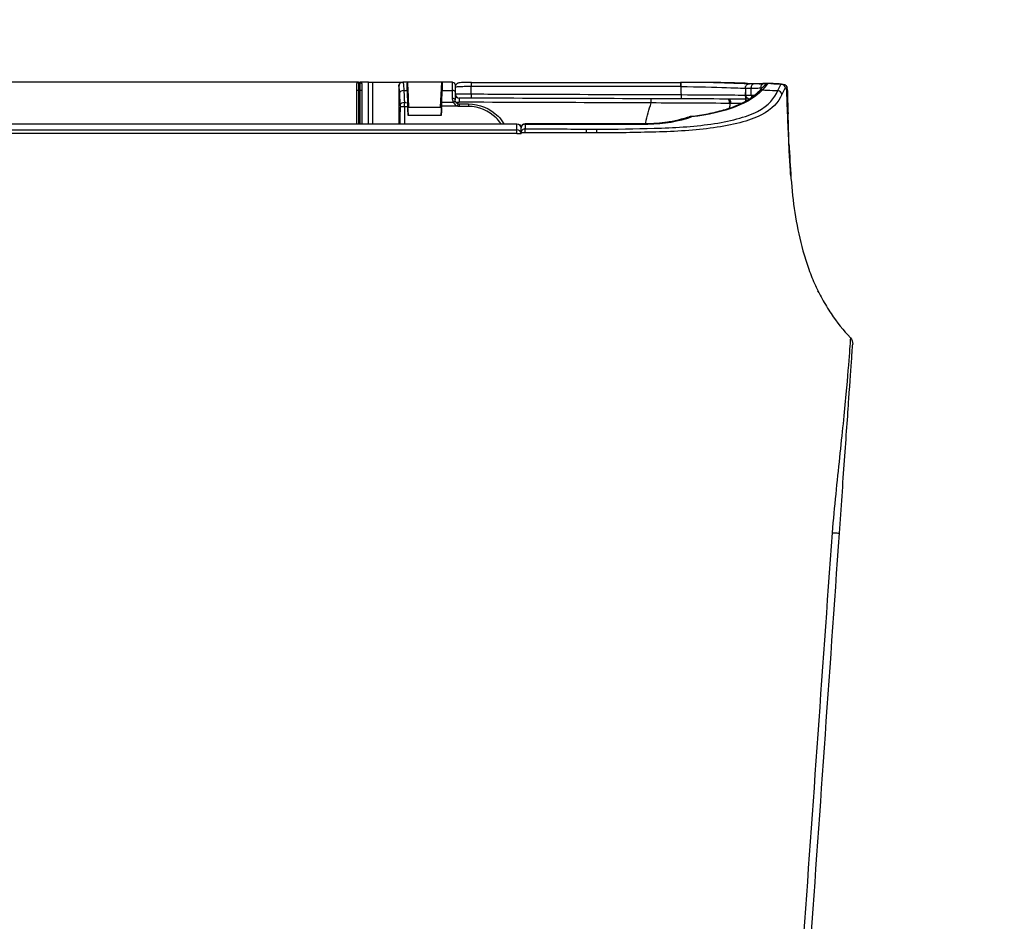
# Model space of a CAD drawing. Header units: millimetres. Extents: x -424979 to 718034, y -72486 to 344972.
# Tile 191 of 256: x 547512 to 547794, y 168247 to 168506. Entities that reach past the tile are written whole.
import ezdxf
from ezdxf.xclip import XClip

# ---------------------------------------------------------------- set-up
doc = ezdxf.new("R2010")
doc.units = ezdxf.units.MM
doc.header["$MEASUREMENT"] = 0
doc.header["$XCLIPFRAME"] = 0
doc.layers.add('IS_KLIM_urządzenia', color=3, linetype='Continuous')
doc.layers.add('Rysunki i obrazki', color=7, linetype='Continuous')
doc.layers.add('SKAN - RZUT_7_0_Nr_pióra__1', color=7, linetype='Continuous', lineweight=13)
picture_1 = doc.add_image_def('image7.tif', size_in_pixel=(14115, 7016))

# ---------------------------------------------------------------- blocks, each defined once
blk = doc.blocks.new('G$CFEA986A8')
at = {"layer": 'IS_KLIM_urządzenia', "linetype": 'Continuous'}
for p, q in [((902.57, 201.14), (563.89, 201.26)), ((902.37, 200.15), (902.37, 200.94)), ((902.57, 201.14), (902.77, 201.14)), ((902.57, 201.14), (902.57, 200.15)), ((903.79, 201.14), (902.77, 201.14)), ((902.77, 200.15), (902.77, 201.14)), ((902.97, 200.94), (902.97, 200.15)), ((908.45, 201.14), (907.89, 201.14)), ((912.52, 201.14), (908.47, 201.14)), ((912.52, 201.14), (912.37, 198.14)), ((912.55, 201.14), (912.52, 201.14)), ((913.83, 201.14), (912.55, 201.14)), ((914.13, 200.84), (914.13, 199.99)), ((902.37, 196.17), (902.37, 200.15)), ((902.57, 200.15), (902.57, 196.17)), ((902.77, 200.15), (902.57, 200.15)), ((902.78, 196.17), (902.77, 200.15)), ((902.97, 200.15), (902.98, 196.17)), ((908.01, 200.14), (908.41, 200.14)), ((912.56, 198.77), (912.59, 200.14)), ((912.59, 200.14), (913.83, 200.14)), ((913.83, 199.19), (913.83, 200.14)), ((914.13, 199.99), (914.13, 199.04)), ((921.53, 196.12), (921.53, 196.17)), ((921.53, 195.01), (921.53, 195.46))]:
    blk.add_line(p, q, dxfattribs=at)
at = {"layer": 'IS_KLIM_urządzenia', "linetype": 'Continuous', "extrusion": (0, 0, -1)}
for centre, radius, start, end in [((-902.57, 200.94), 0.2, 0.06, 90), ((-902.77, 200.94), 0.2, 90, 179.94), ((-913.83, 200.84), 0.3, 90, 180), ((-949.35, 200.44), 0.5, 357.7297, 89), ((-914.63, 199.19), 0.8, 328.4419, 0), ((-914.63, 199.04), 0.5, 328.4419, 360), ((-949.38, 199.62), 0.5, 270.2, 357.9509)]:
    blk.add_arc(centre, radius, start, end, dxfattribs=at)
at = {"layer": 'IS_KLIM_urządzenia', "linetype": 'Continuous', "extrusion": (1.00954e-06, -2.82004e-16, 1)}
blk.add_arc((953.43, 198.1, 0), 0.5, 336.3033, 1.7827, dxfattribs=at)
at = {"layer": 'IS_KLIM_urządzenia', "linetype": 'Continuous', "extrusion": (1.60164e-27, -6.12303e-17, -1)}
blk.add_arc((-921.53, 195.67), 0.5, 90, 180, dxfattribs=at)
at = {"layer": 'IS_KLIM_urządzenia', "linetype": 'Continuous'}
blk.add_arc((922.53, 195.67), 0.5, 90, 180, dxfattribs=at)
for centre, major_axis, ratio, start_param, end_param in [((907.89, 200.64), (0, -0.5), 0.996195, 3.141593, 4.711612), ((916.08, 200.61), (0, -0.5), 0.034873, 3.089201, 4.710644), ((941.09, 200.61), (0, -0.5), 0.034873, 3.089633, 4.710644), ((941.13, 200.61), (0, 0.5), 0.034873, 6.231234, 7.852245), ((949.95, 200.45), (0.009, -0.5), 0.86661, 3.141593, 4.730312), ((950.87, 199.75), (-0.375, 0.331), 0.874767, 5.323694, 7.085331), ((951.12, 200.47), (0.009, -0.5), 0.866632, 3.141593, 4.730968), ((951.61, 200.49), (-0.144, 0.479), 0.997743, 5.938151, 6.276421), ((953.13, 200.41), (0.026, 0.499), 0.9983, 4.780824, 6.283185), ((902.57, 200.15), (-0.2, 0), 0.005236, 4.712394, 6.283185), ((902.77, 200.15), (-0.2, 0), 0.005236, 3.141593, 4.712397), ((908.01, 199.89), (-0.499, -0.025), 0.499537, 4.687551, 6.182407), ((913.83, 199.99), (-0.3, 0), 0.500503, 3.141593, 4.742589), ((913.83, 199.04), (-0.3, 0), 0.500503, 3.141593, 4.742589), ((914.63, 199.71), (0.5, 0), 0.97477, 3.141593, 4.707041), ((914.65, 199.74), (-0.002, -0.5), 0.988846, 4.715581, 6.283185), ((916.08, 199.73), (-0.002, -0.5), 0.034879, 4.710765, 6.283185), ((941.17, 199.65), (-0.002, -0.5), 0.034879, 4.710765, 6.283185), ((946.76, 198.64), (0.002, 0.49), 0.738248, 4.644813, 6.283185), ((949.98, 199.62), (-0.002, -0.5), 0.86639, 4.745476, 5.27577), ((952.71, 199.67), (-0.457, 0.203), 0.909388, 3.595277, 5.050644), ((908.08, 198.46), (-0.499, -0.025), 0.499537, 4.687551, 6.182407), ((908.08, 198.21), (-0.5, 0), 0.001724, 4.74727, 6.195919), ((913.95, 198.62), (-0.256, -0.157), 0.454954, 3.141593, 4.474043), ((914.63, 198.74), (0.5, 0), 0.003693, 3.75529, 4.703662), ((914.41, 198.27), (0.084, 0.288), 0.033955, 0, 1.578937), ((914.63, 198.24), (0, -0.3), 0.034873, 3.141593, 4.710644), ((915.73, 198.24), (0, -0.3), 0.034873, 3.141593, 4.710644), ((942.41, 196.53), (0.154, -0.476), 0.571177, 2.610999, 3.141593), ((942.41, 196.53), (-0.055, 0.497), 0.256635, 5.838948, 6.28321), ((921.53, 195.67), (-0.5, 0), 0.894842, 3.141593, 4.712389), ((921.53, 195.01), (-0.5, 0), 0.894842, 3.141593, 4.712389), ((922.53, 195.67), (0.5, 0), 0.910452, 1.566816, 3.141593), ((922.53, 195.11), (0.5, 0), 0.910238, 1.566572, 3.141593), ((922.53, 195.67), (0, 0.5), 0.009623, 5.856747, 6.283185), ((922.53, 195.11), (0.001, 0.5), 0.004977, 4.710563, 5.856245), ((937.19, 195.67), (0, 0.5), 0.010876, 5.85437, 6.283185), ((921.53, 195.01), (-0.5, 0), 0.001524, 1.570796, 3.141593), ((922.53, 195.11), (0.5, 0), 0.001837, 3.141593, 4.717362)]:
    blk.add_ellipse(centre, major_axis=major_axis, ratio=ratio, start_param=start_param, end_param=end_param, dxfattribs=at)
at = {"layer": 'IS_KLIM_urządzenia', "linetype": 'Continuous', "extrusion": (0, 0, -1)}
for centre, major_axis, ratio, start_param, end_param in [((912.44, 199.14), (-0.11, -2), 0.052397, 3.13883, 4.18571), ((913.83, 199.14), (0, -2), 0.005231, 2.094713, 3.141593)]:
    blk.add_ellipse(centre, major_axis=major_axis, ratio=ratio, start_param=start_param, end_param=end_param, dxfattribs=at)
at = {"layer": 'IS_KLIM_urządzenia', "linetype": 'Continuous'}
for points, degree in [([(903.79, 201.14), (903.95, 201.14), (904.1, 201.14), (904.26, 201.14)], 3), ([(903.79, 196.17), (903.79, 197.83), (903.79, 199.49), (903.79, 201.14)], 3), ([(904.26, 201.14), (904.26, 199.49), (904.26, 197.83), (904.26, 196.17)], 3), ([(907.4, 200.64), (907.39, 200.64), (907.39, 200.64), (907.39, 200.64)], 3), ([(907.39, 200.64), (907.39, 199.15), (907.39, 197.66), (907.39, 196.17)], 3), ([(907.88, 201.14), (907.89, 201.14), (907.89, 201.14), (907.89, 201.14)], 3), ([(908.47, 201.14), (908.46, 201.14), (908.45, 201.14), (908.45, 201.14)], 3), ([(908.62, 198.14), (908.57, 199.14), (908.52, 200.14), (908.47, 201.14)], 3), ([(914.13, 200.54), (914.13, 200.36), (914.13, 200.17), (914.13, 199.99)], 3), ([(916.07, 199.74), (916.07, 200.03), (916.07, 200.32), (916.07, 200.62)], 3), ([(916.08, 201.11), (924.42, 201.11), (932.75, 201.11), (941.09, 201.11)], 3), ([(941.07, 200.62), (941.08, 200.62), (941.1, 200.62), (941.11, 200.62)], 3), ([(950.89, 200.21), (949.55, 198.7), (946.42, 197.44), (942.41, 196.99)], 3), ([(948.85, 200.42), (948.86, 200.19), (948.87, 199.97), (948.87, 199.74)], 3), ([(951.64, 200.99), (951.56, 200.97), (951.29, 200.69), (950.89, 200.21)], 3), ([(951.53, 200.98), (951.42, 200.97), (951.28, 200.97), (951.11, 200.97)], 3), ([(951.65, 200.98), (951.47, 200.97)], 1), ([(951.65, 200.99), (951.65, 200.99), (951.64, 200.99), (951.64, 200.99)], 3), ([(951.87, 200.98), (951.87, 200.98), (951.87, 200.98), (951.87, 200.98)], 3), ([(951.88, 200.98), (952.37, 200.96), (952.87, 200.93), (953.37, 200.9)], 3), ([(952.73, 200.13), (952.95, 200.65), (953.08, 200.92), (953.16, 200.91)], 3), ([(953.63, 200.42), (953.55, 200.42), (953.42, 200.17), (953.2, 199.67)], 3), ([(953.38, 200.9), (953.63, 200.89), (953.84, 200.67), (953.85, 200.42)], 3), ([(953.78, 200.42), (953.74, 200.42), (953.73, 200.42), (953.63, 200.42)], 3), ([(908.41, 200.14), (908.42, 199.66), (908.43, 199.17), (908.44, 198.69)], 3), ([(914.13, 198.74), (914.13, 198.82), (914.13, 198.91), (914.13, 198.98)], 3), ([(914.65, 199.24), (914.64, 199.24), (914.63, 199.24), (914.63, 199.23)], 3), ([(948.88, 199.6), (948.88, 199.6), (949.11, 199.6), (949.55, 199.6)], 3), ([(949.55, 199.6), (949.68, 199.6), (949.82, 199.6), (949.95, 199.6)], 3), ([(907.58, 196.17), (907.58, 196.85), (907.59, 197.53), (907.59, 198.21)], 3), ([(908.07, 198.21), (908.07, 197.53), (908.07, 196.85), (908.07, 196.17)], 3), ([(908.46, 198.19), (908.33, 198.19), (908.2, 198.2), (908.07, 198.21)], 3), ([(908.08, 198.71), (908.2, 198.7), (908.32, 198.69), (908.44, 198.69)], 3), ([(914.4, 198.27), (913.78, 198.27), (913.16, 198.27), (912.54, 198.27)], 3), ([(912.56, 198.77), (913.02, 198.77), (913.48, 198.77), (913.94, 198.77)], 3), ([(914.62, 198.24), (914.55, 198.24), (914.47, 198.25), (914.4, 198.27)], 3), ([(914.49, 198.56), (914.54, 198.54), (914.59, 198.54), (914.63, 198.54)], 3), ([(936.94, 196.3), (937.09, 197.09), (937.3, 197.88), (937.59, 198.66)], 3), ([(937.59, 198.66), (937.59, 198.66), (937.59, 198.66), (937.59, 198.66)], 3), ([(947, 198.6), (946.98, 198.42), (946.96, 198.23), (946.95, 198.04)], 3), ([(947.09, 198.59), (947.05, 198.6), (947.01, 198.6), (946.96, 198.61)], 3), ([(953.9, 198.93), (953.92, 198.4), (953.94, 197.87), (953.95, 197.34)], 3), ([(942.26, 197.01), (940.8, 196.54), (939.06, 196.17), (937.19, 196.17)], 3), ([(937.19, 196.13), (939.13, 196.13), (940.91, 196.5), (942.41, 196.99)], 3), ([(942.26, 197.01), (941.32, 196.71), (940.35, 196.47), (939.34, 196.33)], 3), ([(954.08, 193.57), (954.03, 194.82), (953.99, 196.07), (953.96, 197.32)], 3), ([(772.5, 196.17), (822.17, 196.17), (871.85, 196.17), (921.53, 196.17)], 3), ([(922.03, 195.11), (922.03, 195.29), (922.03, 195.48), (922.03, 195.67)], 3), ([(922.53, 195.56), (924.95, 195.55), (927.37, 195.55), (929.79, 195.53)], 3), ([(929.79, 195.53), (929.79, 195.45), (929.79, 195.27), (929.79, 195.08)], 3), ([(929.79, 195.53), (930.21, 195.53), (930.63, 195.53), (931.05, 195.53)], 3), ([(922.03, 195.1), (922.03, 195.07), (922.03, 195.04), (922.03, 195.01)], 3), ([(929.79, 195.08), (927.37, 195.09), (924.95, 195.1), (922.53, 195.1)], 3), ([(931.05, 195.07), (931.04, 195.07), (931.03, 195.07), (931.02, 195.07)], 3), ([(954.08, 193.57), (954.08, 193.49), (954.09, 193.42), (954.09, 193.34)], 3), ([(957.65, 175.95), (957.61, 176.03), (957.57, 176.11), (957.53, 176.2)], 3), ([(961.41, 170.57), (961.6, 170.37), (961.7, 170.09), (961.68, 169.81)], 3), ([(959.21, 147.27), (958, 130.15), (956.79, 113.02), (955.58, 95.9)], 3), ([(956.51, 95.85), (957.7, 112.97), (958.9, 130.09), (960.1, 147.21)], 3)]:
    blk.add_open_spline(points, degree=degree, dxfattribs=at)
for points, knots in [([(904.26, 201.14), (905.3, 201.14), (906.35, 201.14), (907.41, 201.14), (907.42, 201.14), (907.59, 201.14), (907.74, 201.14), (907.88, 201.14)], [0, 0, 0, 0, 0.863472, 0.863472, 0.877231, 0.877231, 1, 1, 1, 1]), ([(907.39, 200.64), (907.39, 200.7), (907.4, 200.75), (907.43, 200.86), (907.46, 200.91), (907.53, 201), (907.57, 201.04), (907.67, 201.09), (907.72, 201.12), (907.81, 201.14), (907.85, 201.14), (907.88, 201.14)], [0, 0, 0, 0, 0.21439, 0.21439, 0.428764, 0.428764, 0.643392, 0.643392, 0.858543, 0.858543, 1, 1, 1, 1]), ([(907.51, 199.89), (907.5, 200.05), (907.49, 200.2), (907.47, 200.42), (907.45, 200.5), (907.43, 200.61), (907.41, 200.64), (907.4, 200.64)], [0, 0, 0, 0, 0.353543, 0.353543, 0.676789, 0.676789, 1, 1, 1, 1]), ([(907.89, 201.14), (907.91, 201.14), (907.92, 201.1), (907.95, 200.95), (907.96, 200.84), (907.99, 200.55), (908, 200.35), (908.01, 200.14)], [0, 0, 0, 0, 0.323073, 0.323073, 0.646292, 0.646292, 1, 1, 1, 1]), ([(908.41, 200.14), (908.41, 200.33), (908.4, 200.51), (908.41, 200.8), (908.41, 200.92), (908.42, 201.09), (908.44, 201.14), (908.45, 201.14)], [0, 0, 0, 0, 0.320954, 0.320954, 0.641904, 0.641904, 1, 1, 1, 1]), ([(916.08, 201.11), (915.92, 201.11), (915.58, 201.11), (915.09, 201.1), (914.76, 201.08), (914.6, 201.05), (914.48, 201.03), (914.36, 200.97), (914.25, 200.87), (914.17, 200.73), (914.13, 200.61), (914.14, 200.54), (914.14, 200.54)], [0, 0, 0, 0, 0.161926, 0.367066, 0.579486, 0.703061, 0.770747, 0.816557, 0.869414, 0.929709, 0.994845, 1, 1, 1, 1]), ([(916.07, 200.62), (915.94, 200.62), (915.82, 200.61), (915.48, 200.61), (915.27, 200.61), (914.89, 200.6), (914.71, 200.59), (914.43, 200.58), (914.32, 200.57), (914.17, 200.56), (914.13, 200.55), (914.13, 200.54)], [0, 0, 0, 0, 0.119883, 0.119883, 0.339691, 0.339691, 0.55974, 0.55974, 0.779888, 0.779888, 1, 1, 1, 1]), ([(941.07, 200.62), (940.74, 200.62), (940.4, 200.62), (938.74, 200.62), (937.41, 200.62), (930.74, 200.62), (925.41, 200.62), (918.74, 200.62), (917.4, 200.62), (916.07, 200.62)], [0, 0, 0, 0, 0.039967, 0.039967, 0.199835, 0.199835, 0.839306, 0.839306, 1, 1, 1, 1]), ([(948.84, 201.02), (948.83, 201.02), (948.3, 201.03), (947.14, 201.07), (945.21, 201.1), (943.52, 201.11), (942.31, 201.11), (941.7, 201.11), (941.39, 201.11), (941.22, 201.11), (941.13, 201.11), (941.09, 201.11)], [0, 0, 0, 0, 0.004945, 0.253708, 0.502472, 0.751236, 0.875618, 0.937809, 0.968905, 0.984452, 1, 1, 1, 1]), ([(941.11, 200.62), (941.11, 200.6), (941.11, 200.58), (941.13, 200.26), (941.14, 199.95), (941.15, 199.65)], [0, 0, 0, 0, 0.050907, 0.050907, 1, 1, 1, 1]), ([(941.11, 200.62), (943.18, 200.61), (945.18, 200.56), (948.02, 200.45), (948.85, 200.42), (948.85, 200.42)], [0, 0, 0, 0, 0.5, 0.5, 1, 1, 1, 1]), ([(949.34, 200.94), (949.35, 200.94), (948.46, 200.96), (945.43, 201.07), (943.32, 201.12), (941.13, 201.11)], [0, 0, 0, 0, 0.5, 0.5, 1, 1, 1, 1]), ([(948.84, 201.02), (949.2, 201), (949.92, 200.98), (950.51, 200.96), (950.78, 200.96), (950.82, 200.96)], [0, 0, 0, 0, 0.463265, 0.920562, 1, 1, 1, 1]), ([(948.85, 200.42), (948.85, 200.42), (948.93, 200.42), (949.2, 200.42), (949.34, 200.43), (949.52, 200.43)], [0, 0, 0, 0, 0.594507, 0.594507, 1, 1, 1, 1]), ([(948.85, 200.42), (948.86, 200.2), (948.87, 199.99), (948.88, 199.72), (948.88, 199.66), (948.88, 199.6)], [0, 0, 0, 0, 0.787839, 0.787839, 1, 1, 1, 1]), ([(949.94, 200.95), (949.78, 200.94), (949.65, 200.94), (949.41, 200.94), (949.34, 200.94), (949.34, 200.94)], [0, 0, 0, 0, 0.405495, 0.405495, 1, 1, 1, 1]), ([(949.52, 200.43), (949.68, 200.43), (949.85, 200.44), (950.24, 200.44), (950.46, 200.45), (950.68, 200.45)], [0, 0, 0, 0, 0.427577, 0.427577, 1, 1, 1, 1]), ([(949.55, 199.6), (949.54, 199.67), (949.54, 199.74), (949.53, 200.01), (949.52, 200.22), (949.52, 200.43)], [0, 0, 0, 0, 0.242772, 0.242772, 1, 1, 1, 1]), ([(951.11, 200.97), (951.05, 200.97), (951, 200.97), (950.61, 200.96), (950.27, 200.95), (949.94, 200.95)], [0, 0, 0, 0, 0.140287, 0.140287, 1, 1, 1, 1]), ([(951.47, 200.97), (951.44, 200.96), (951.35, 200.93), (951.24, 200.85), (951.05, 200.69), (950.79, 200.42), (950.54, 200.13), (950.49, 200.07)], [0, 0, 0, 0, 0.055654, 0.152218, 0.398919, 0.883415, 1, 1, 1, 1]), ([(950.89, 200.21), (951.29, 200.19), (951.68, 200.18), (952.3, 200.15), (952.51, 200.14), (952.73, 200.13)], [0, 0, 0, 0, 0.64643, 0.64643, 1, 1, 1, 1]), ([(951.3, 200.97), (951.33, 200.97), (951.36, 200.97), (951.43, 200.97), (951.47, 200.97), (951.52, 200.97), (951.53, 200.98), (951.53, 200.98)], [0, 0, 0, 0, 0.196485, 0.196485, 0.598241, 0.598241, 1, 1, 1, 1]), ([(953.16, 200.91), (952.82, 200.93), (952.49, 200.95), (951.99, 200.98), (951.82, 200.98), (951.65, 200.99)], [0, 0, 0, 0, 0.665624, 0.665624, 1, 1, 1, 1]), ([(953.16, 200.91), (953.26, 200.91), (953.27, 200.91), (953.35, 200.9), (953.38, 200.9), (953.38, 200.9)], [0, 0, 0, 0, 0.500965, 0.500965, 1, 1, 1, 1]), ([(954.28, 189.89), (954.28, 189.89), (954.28, 189.9), (954.27, 190.02), (954.23, 190.6), (954.14, 191.94), (954.03, 194.22), (953.91, 197.18), (953.82, 199.32), (953.78, 200.42)], [0, 0, 0, 0, 0.003556, 0.013419, 0.063305, 0.179289, 0.407722, 0.697868, 1, 1, 1, 1]), ([(953.85, 200.42), (953.85, 200.42), (953.85, 200.42), (953.85, 200.42), (953.82, 200.42), (953.79, 200.42), (953.79, 200.42), (953.79, 200.42)], [0, 0, 0, 0, 0.184418, 0.184418, 0.99996, 0.99996, 1, 1, 1, 1]), ([(953.85, 200.35), (953.85, 200.35), (953.85, 200.34), (953.85, 200.28), (953.86, 200.2), (953.87, 199.99), (953.87, 199.86), (953.88, 199.58), (953.89, 199.42), (953.9, 199.15), (953.9, 199.04), (953.9, 198.93)], [0, 0, 0, 0, 0.028642, 0.028642, 0.295178, 0.295178, 0.560807, 0.560807, 0.826045, 0.826045, 1, 1, 1, 1]), ([(907.58, 198.46), (907.57, 198.71), (907.56, 198.96), (907.53, 199.44), (907.52, 199.66), (907.51, 199.89)], [0, 0, 0, 0, 0.522709, 0.522709, 1, 1, 1, 1]), ([(908.01, 200.14), (908.02, 199.85), (908.04, 199.56), (908.06, 199.09), (908.07, 198.9), (908.08, 198.71)], [0, 0, 0, 0, 0.604042, 0.604042, 1, 1, 1, 1]), ([(914.16, 199.74), (914.19, 199.74), (914.26, 199.74), (914.47, 199.74), (914.61, 199.74), (914.94, 199.74), (915.13, 199.74), (915.57, 199.74), (915.82, 199.74), (916.07, 199.74)], [0, 0, 0, 0, 0.243193, 0.243193, 0.486385, 0.486385, 0.729578, 0.729578, 1, 1, 1, 1]), ([(914.63, 199.23), (914.63, 199.21), (914.63, 199.19), (914.63, 199.13), (914.63, 199.09), (914.63, 199.01), (914.63, 198.96), (914.63, 198.85), (914.63, 198.8), (914.63, 198.74)], [0, 0, 0, 0, 0.251437, 0.251437, 0.502865, 0.502865, 0.754279, 0.754279, 1, 1, 1, 1]), ([(916.08, 199.23), (915.89, 199.24), (915.71, 199.24), (915.38, 199.24), (915.24, 199.24), (914.99, 199.24), (914.89, 199.24), (914.73, 199.24), (914.67, 199.24), (914.65, 199.24)], [0, 0, 0, 0, 0.270422, 0.270422, 0.513615, 0.513615, 0.756808, 0.756808, 1, 1, 1, 1]), ([(916.07, 199.74), (916.4, 199.73), (916.73, 199.73), (918.4, 199.73), (919.73, 199.72), (926.39, 199.7), (931.72, 199.68), (938.42, 199.66), (939.78, 199.65), (941.15, 199.65)], [0, 0, 0, 0, 0.039838, 0.039838, 0.199192, 0.199192, 0.836607, 0.836607, 1, 1, 1, 1]), ([(941.17, 199.15), (940.83, 199.15), (940.5, 199.15), (938.83, 199.16), (937.5, 199.16), (930.84, 199.18), (925.51, 199.2), (918.81, 199.22), (917.45, 199.23), (916.08, 199.23)], [0, 0, 0, 0, 0.039838, 0.039838, 0.199192, 0.199192, 0.836607, 0.836607, 1, 1, 1, 1]), ([(931.05, 195.53), (933.36, 195.52), (935.66, 195.57), (940.26, 195.7), (942.58, 195.82), (946.89, 196.44), (948.95, 196.94), (951.65, 198.37), (952.34, 199.25), (952.73, 200.13)], [0, 0, 0, 0, 0.25, 0.25, 0.5, 0.5, 0.75, 0.75, 1, 1, 1, 1]), ([(953.2, 199.67), (952.8, 198.78), (952.09, 197.91), (949.34, 196.5), (947.25, 196), (942.85, 195.37), (940.48, 195.24), (935.77, 195.12), (933.41, 195.07), (931.05, 195.07)], [0, 0, 0, 0, 0.25, 0.25, 0.5, 0.5, 0.75, 0.75, 1, 1, 1, 1]), ([(937.59, 198.66), (937.59, 198.72), (937.59, 198.77), (937.59, 198.88), (937.59, 198.93), (937.59, 199.02), (937.58, 199.05), (937.58, 199.11), (937.58, 199.14), (937.58, 199.15), (937.58, 199.16), (937.58, 199.16), (937.58, 199.16), (937.58, 199.16)], [0, 0, 0, 0, 0.215384, 0.215384, 0.430768, 0.430768, 0.646164, 0.646164, 0.861588, 0.861588, 0.968092, 0.968092, 1, 1, 1, 1]), ([(941.15, 199.65), (943.21, 199.64), (945.21, 199.62), (948.05, 199.61), (948.88, 199.6), (948.88, 199.6)], [0, 0, 0, 0, 0.5, 0.5, 1, 1, 1, 1]), ([(948.92, 199.12), (948.52, 199.12), (947.86, 199.12), (945.48, 199.13), (943.36, 199.14), (941.17, 199.15)], [0, 0, 0, 0, 0.365319, 0.365319, 1, 1, 1, 1]), ([(950.4, 200.02), (950.34, 199.94), (950.05, 199.6), (949.22, 199.02), (947.89, 198.34), (946.25, 197.76), (944.39, 197.32), (942.98, 197.08), (942.2, 197.02), (942.12, 197.01)], [0, 0, 0, 0, 0.063833, 0.253259, 0.439583, 0.622959, 0.803555, 0.981106, 1, 1, 1, 1]), ([(946.96, 198.61), (946.96, 198.63), (946.96, 198.65), (946.96, 198.69), (946.95, 198.71), (946.95, 198.77), (946.94, 198.81), (946.93, 198.9), (946.91, 198.95), (946.88, 199.03), (946.86, 199.06), (946.82, 199.11), (946.8, 199.12), (946.77, 199.13), (946.77, 199.13), (946.76, 199.13)], [0, 0, 0, 0, 0.079375, 0.079375, 0.152142, 0.152142, 0.308093, 0.308093, 0.533795, 0.533795, 0.744603, 0.744603, 0.955402, 0.955402, 1, 1, 1, 1]), ([(948.9, 198.92), (948.9, 199.03), (948.9, 199.14), (948.89, 199.41), (948.88, 199.57), (948.87, 199.78), (948.87, 199.84), (948.87, 199.9)], [0, 0, 0, 0, 0.306223, 0.306223, 0.782025, 0.782025, 1, 1, 1, 1]), ([(948.87, 199.88), (948.87, 199.82), (948.87, 199.77), (948.88, 199.57), (948.89, 199.41), (948.9, 199.14), (948.9, 199.03), (948.9, 198.92)], [0, 0, 0, 0, 0.200661, 0.200661, 0.688787, 0.688787, 1, 1, 1, 1]), ([(948.9, 198.9), (948.9, 198.95), (948.9, 199), (948.89, 199.17), (948.89, 199.28), (948.88, 199.46), (948.88, 199.53), (948.88, 199.59), (948.88, 199.6), (948.88, 199.6)], [0, 0, 0, 0, 0.111069, 0.111069, 0.444253, 0.444253, 0.778253, 0.778253, 1, 1, 1, 1]), ([(948.89, 199.29), (948.89, 199.28), (948.89, 199.28), (948.89, 199.17), (948.9, 199.05), (948.9, 198.92)], [0, 0, 0, 0, 0.062899, 0.062899, 1, 1, 1, 1]), ([(907.58, 198.46), (907.58, 198.45), (907.58, 198.45), (907.58, 198.41), (907.58, 198.37), (907.59, 198.3), (907.59, 198.25), (907.59, 198.21)], [0, 0, 0, 0, 0.085637, 0.085637, 0.50049, 0.50049, 1, 1, 1, 1]), ([(908.07, 198.21), (908.07, 198.21), (908.07, 198.22), (908.07, 198.3), (908.07, 198.39), (908.07, 198.54), (908.08, 198.61), (908.08, 198.68), (908.08, 198.7), (908.08, 198.71)], [0, 0, 0, 0, 0.016895, 0.016895, 0.500026, 0.500026, 0.914477, 0.914477, 1, 1, 1, 1]), ([(908.44, 198.69), (908.44, 198.59), (908.45, 198.48), (908.46, 198.31), (908.46, 198.25), (908.46, 198.19)], [0, 0, 0, 0, 0.648219, 0.648219, 1, 1, 1, 1]), ([(908.46, 198.19), (908.46, 198.17), (908.46, 198.16), (908.48, 197.81), (908.5, 197.48), (908.52, 197.14)], [0, 0, 0, 0, 0.042191, 0.042191, 1, 1, 1, 1]), ([(908.52, 197.14), (908.51, 197.26), (908.51, 197.37), (908.5, 197.58), (908.5, 197.68), (908.49, 197.86), (908.49, 197.93), (908.5, 198.05), (908.5, 198.09), (908.51, 198.13), (908.51, 198.14), (908.52, 198.14)], [0, 0, 0, 0, 0.215427, 0.215427, 0.43087, 0.43087, 0.646084, 0.646084, 0.860997, 0.860997, 1, 1, 1, 1]), ([(908.52, 198.14), (909.18, 198.14), (909.85, 198.14), (910.52, 198.14), (910.53, 198.14), (911.18, 198.14), (911.83, 198.14), (912.48, 198.14)], [0, 0, 0, 0, 0.504617, 0.504617, 0.508808, 0.508808, 1, 1, 1, 1]), ([(912.48, 197.14), (912.49, 197.48), (912.51, 197.81), (912.53, 198.18), (912.53, 198.23), (912.54, 198.27)], [0, 0, 0, 0, 0.885108, 0.885108, 1, 1, 1, 1]), ([(912.48, 198.14), (912.48, 198.14), (912.49, 198.12), (912.5, 198.05), (912.5, 197.99), (912.5, 197.85), (912.5, 197.77), (912.5, 197.58), (912.49, 197.47), (912.48, 197.29), (912.48, 197.22), (912.48, 197.14)], [0, 0, 0, 0, 0.215444, 0.215444, 0.430943, 0.430943, 0.645652, 0.645652, 0.859614, 0.859614, 1, 1, 1, 1]), ([(912.54, 198.27), (912.54, 198.38), (912.55, 198.5), (912.55, 198.66), (912.55, 198.72), (912.56, 198.77)], [0, 0, 0, 0, 0.645591, 0.645591, 1, 1, 1, 1]), ([(913.94, 198.77), (913.98, 198.69), (914.02, 198.61), (914.12, 198.47), (914.18, 198.41), (914.3, 198.32), (914.35, 198.29), (914.4, 198.27)], [0, 0, 0, 0, 0.40011, 0.40011, 0.760145, 0.760145, 1, 1, 1, 1]), ([(914.49, 198.56), (914.46, 198.57), (914.43, 198.58), (914.36, 198.62), (914.32, 198.65), (914.26, 198.7), (914.24, 198.73), (914.22, 198.76), (914.21, 198.77), (914.21, 198.78)], [0, 0, 0, 0, 0.256779, 0.256779, 0.615768, 0.615768, 0.927089, 0.927089, 1, 1, 1, 1]), ([(915.72, 198.24), (915.52, 198.24), (915.32, 198.24), (914.96, 198.24), (914.79, 198.24), (914.62, 198.24)], [0, 0, 0, 0, 0.545123, 0.545123, 1, 1, 1, 1]), ([(937.59, 198.66), (937.25, 198.66), (936.92, 198.66), (935.26, 198.67), (933.92, 198.67), (927.26, 198.7), (921.92, 198.72), (915.94, 198.74), (915.28, 198.74), (914.63, 198.74)], [0, 0, 0, 0, 0.043508, 0.043508, 0.217737, 0.217737, 0.914651, 0.914651, 1, 1, 1, 1]), ([(914.63, 198.54), (914.83, 198.54), (915.03, 198.54), (915.4, 198.54), (915.57, 198.54), (915.73, 198.54)], [0, 0, 0, 0, 0.545123, 0.545123, 1, 1, 1, 1]), ([(919.6, 196.19), (919.44, 196.43), (919.25, 196.66), (918.18, 197.73), (916.97, 198.24), (915.72, 198.24)], [0, 0, 0, 0, 0.192531, 0.192531, 1, 1, 1, 1]), ([(915.73, 198.54), (917.05, 198.54), (918.35, 198), (919.54, 196.8), (919.78, 196.5), (919.98, 196.17)], [0, 0, 0, 0, 0.772238, 0.772238, 1, 1, 1, 1]), ([(947, 198.61), (945.56, 198.61), (943.97, 198.62), (940.8, 198.64), (939.2, 198.65), (937.59, 198.66)], [0, 0, 0, 0, 0.5, 0.5, 1, 1, 1, 1]), ([(947.12, 198.6), (947.11, 198.6), (947.11, 198.6), (947.1, 198.6), (947.1, 198.6), (947.09, 198.6), (947.09, 198.6), (947.09, 198.6), (947.09, 198.6), (947.09, 198.59), (947.09, 198.59), (947.09, 198.59), (947.09, 198.59), (947.09, 198.59)], [0, 0, 0, 0, 0.615634, 0.615634, 0.835116, 0.835116, 0.937229, 0.937229, 0.970666, 0.970666, 0.991316, 0.991316, 1, 1, 1, 1]), ([(948.34, 198.61), (948.2, 198.61), (948.06, 198.61), (947.67, 198.6), (947.43, 198.6), (947.12, 198.6)], [0, 0, 0, 0, 0.367139, 0.367139, 1, 1, 1, 1]), ([(953.96, 197.32), (953.96, 197.33), (953.96, 197.35), (953.95, 197.46), (953.95, 197.55), (953.94, 197.71), (953.94, 197.79), (953.94, 197.89), (953.94, 197.92), (953.94, 197.94)], [0, 0, 0, 0, 0.073533, 0.073533, 0.446951, 0.446951, 0.819136, 0.819136, 1, 1, 1, 1]), ([(953.96, 197.32), (953.96, 197.33), (953.96, 197.35), (953.95, 197.46), (953.95, 197.55), (953.94, 197.71), (953.94, 197.79), (953.94, 197.89), (953.94, 197.92), (953.94, 197.94)], [0, 0, 0, 0, 0.073549, 0.073549, 0.446953, 0.446953, 0.819124, 0.819124, 1, 1, 1, 1]), ([(953.96, 197.32), (953.96, 197.33), (953.96, 197.35), (953.95, 197.46), (953.95, 197.55), (953.94, 197.71), (953.94, 197.79), (953.94, 197.89), (953.94, 197.92), (953.94, 197.94)], [0, 0, 0, 0, 0.07355, 0.07355, 0.446954, 0.446954, 0.819125, 0.819125, 1, 1, 1, 1]), ([(912.48, 197.14), (911.81, 197.14), (911.14, 197.14), (909.82, 197.14), (909.17, 197.14), (908.52, 197.14)], [0, 0, 0, 0, 0.504597, 0.504597, 1, 1, 1, 1]), ([(921.53, 196.12), (921.36, 196.12), (921.19, 196.12), (919.69, 196.12), (918.36, 196.12), (911.69, 196.12), (906.36, 196.12), (879.69, 196.12), (858.36, 196.12), (815.52, 196.12), (794.01, 196.12), (772.5, 196.12)], [0, 0, 0, 0, 0.003355, 0.003355, 0.030195, 0.030195, 0.137556, 0.137556, 0.566999, 0.566999, 1, 1, 1, 1]), ([(772.5, 195.46), (778.46, 195.46), (784.43, 195.46), (834.1, 195.46), (877.81, 195.46), (921.53, 195.46)], [0, 0, 0, 0, 0.120088, 0.120088, 1, 1, 1, 1]), ([(921.53, 195.46), (921.53, 195.61), (921.53, 195.76), (921.53, 195.98), (921.53, 196.05), (921.53, 196.12)], [0, 0, 0, 0, 0.674854, 0.674854, 1, 1, 1, 1]), ([(937.19, 196.17), (933.26, 196.17), (929.32, 196.17), (924.43, 196.17), (923.48, 196.17), (922.53, 196.17)], [0, 0, 0, 0, 0.804889, 0.804889, 1, 1, 1, 1]), ([(922.53, 196.13), (922.53, 195.99), (922.53, 195.85), (922.53, 195.66), (922.53, 195.61), (922.53, 195.56)], [0, 0, 0, 0, 0.728288, 0.728288, 1, 1, 1, 1]), ([(922.53, 196.13), (922.69, 196.13), (922.86, 196.13), (924.36, 196.13), (925.69, 196.13), (930.41, 196.13), (933.8, 196.13), (937.19, 196.13)], [0, 0, 0, 0, 0.033958, 0.033958, 0.30672, 0.30672, 1, 1, 1, 1]), ([(931.05, 195.53), (931.05, 195.5), (931.05, 195.46), (931.05, 195.41), (931.05, 195.4), (931.05, 195.34), (931.05, 195.29), (931.05, 195.19), (931.05, 195.13), (931.05, 195.07)], [0, 0, 0, 0, 0.339646, 0.339646, 0.410746, 0.410746, 0.705373, 0.705373, 1, 1, 1, 1]), ([(917.32, 195.01), (917.22, 195.01), (917.12, 195.01), (911.69, 195.01), (906.36, 195.01), (879.69, 195.01), (858.36, 195.01), (815.52, 195.01), (794.01, 195.01), (772.5, 195.01)], [0, 0, 0, 0, 0.002026, 0.002026, 0.112505, 0.112505, 0.554422, 0.554422, 1, 1, 1, 1]), ([(921.53, 195.01), (921.36, 195.01), (921.19, 195.01), (919.79, 195.01), (918.56, 195.01), (917.32, 195.01)], [0, 0, 0, 0, 0.118862, 0.118862, 1, 1, 1, 1]), ([(931.02, 195.07), (930.61, 195.07), (930.2, 195.07), (929.79, 195.08), (929.79, 195.08), (929.79, 195.08)], [0, 0, 0, 0, 0.999951, 0.999951, 1, 1, 1, 1]), ([(954.08, 193.57), (954.09, 193.47), (954.15, 191.99), (954.3, 189.13), (954.78, 185.02), (955.5, 181.64), (956.33, 179), (957.09, 177.07), (958, 175.22), (959.36, 172.98), (960.56, 171.47), (961.41, 170.57)], [0, 0, 0, 0, 0.012305, 0.179842, 0.347379, 0.514916, 0.598685, 0.682453, 0.766222, 0.84999, 1, 1, 1, 1]), ([(961.41, 170.57), (961.41, 170.57), (961.37, 169.97), (961.19, 167.65), (961.06, 165.95), (960.67, 161.68), (960.4, 159.11), (959.8, 153.41), (959.5, 150.38), (959.21, 147.27)], [0, 0, 0, 0, 0.250123, 0.250123, 0.500082, 0.500082, 0.750041, 0.750041, 1, 1, 1, 1]), ([(960.1, 147.21), (960.31, 150.21), (960.51, 153.15), (960.9, 158.69), (961.08, 161.2), (961.37, 165.35), (961.48, 167), (961.64, 169.24), (961.68, 169.81), (961.68, 169.81)], [0, 0, 0, 0, 0.25, 0.25, 0.5, 0.5, 0.75, 0.75, 1, 1, 1, 1]), ([(959.21, 147.27), (959.32, 147.27), (959.43, 147.26), (959.63, 147.24), (959.72, 147.24), (959.88, 147.23), (959.95, 147.22), (960.04, 147.21), (960.07, 147.21), (960.09, 147.21), (960.1, 147.21), (960.1, 147.21)], [0, 0, 0, 0, 0.230435, 0.230435, 0.460869, 0.460869, 0.691304, 0.691304, 0.881057, 0.881057, 1, 1, 1, 1]), ([(959.21, 147.27), (959.21, 147.27), (959.21, 147.27), (959.21, 147.27), (959.21, 147.27), (959.21, 147.27)], [0, 0, 0, 0, 0.629495, 0.629495, 1, 1, 1, 1])]:
    blk.add_open_spline(points, degree=3, knots=knots, dxfattribs=at)
blk = doc.blocks.new('Rysunek_7_7', base_point=(-247133.12, 120862.67))
at = {"layer": 'SKAN - RZUT_7_0_Nr_pióra__1', "color": 7, "lineweight": 13}
image = blk.add_image(picture_1, insert=(-306883.09, 91162.66), size_in_units=(119499.94, 59400.02), dxfattribs=at)
image.set_boundary_path([(-0.5, -0.5), (14114.5, 7015.5)])

msp = doc.modelspace()

# ---------------------------------------------------------------- block references
at = {"layer": 'IS_KLIM_urządzenia', "xscale": 2.4, "yscale": 2.4, "zscale": 2.4, "rotation": 360}
msp.add_blockref('G$CFEA986A8', (545442.6, 168005.15), dxfattribs=at)
at = {"layer": 'Rysunki i obrazki', "color": 151, "linetype": 'Continuous', "lineweight": 20, "true_color": 0x80c2ff}
ref = msp.add_blockref('Rysunek_7_7', (578150.82, 164030.11), dxfattribs=at)
XClip(ref).set_block_clipping_path([(-306883.0907464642, 91162.6626359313), (-187383.1463020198, 150562.679302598)])

doc.saveas('drawing.dxf')
